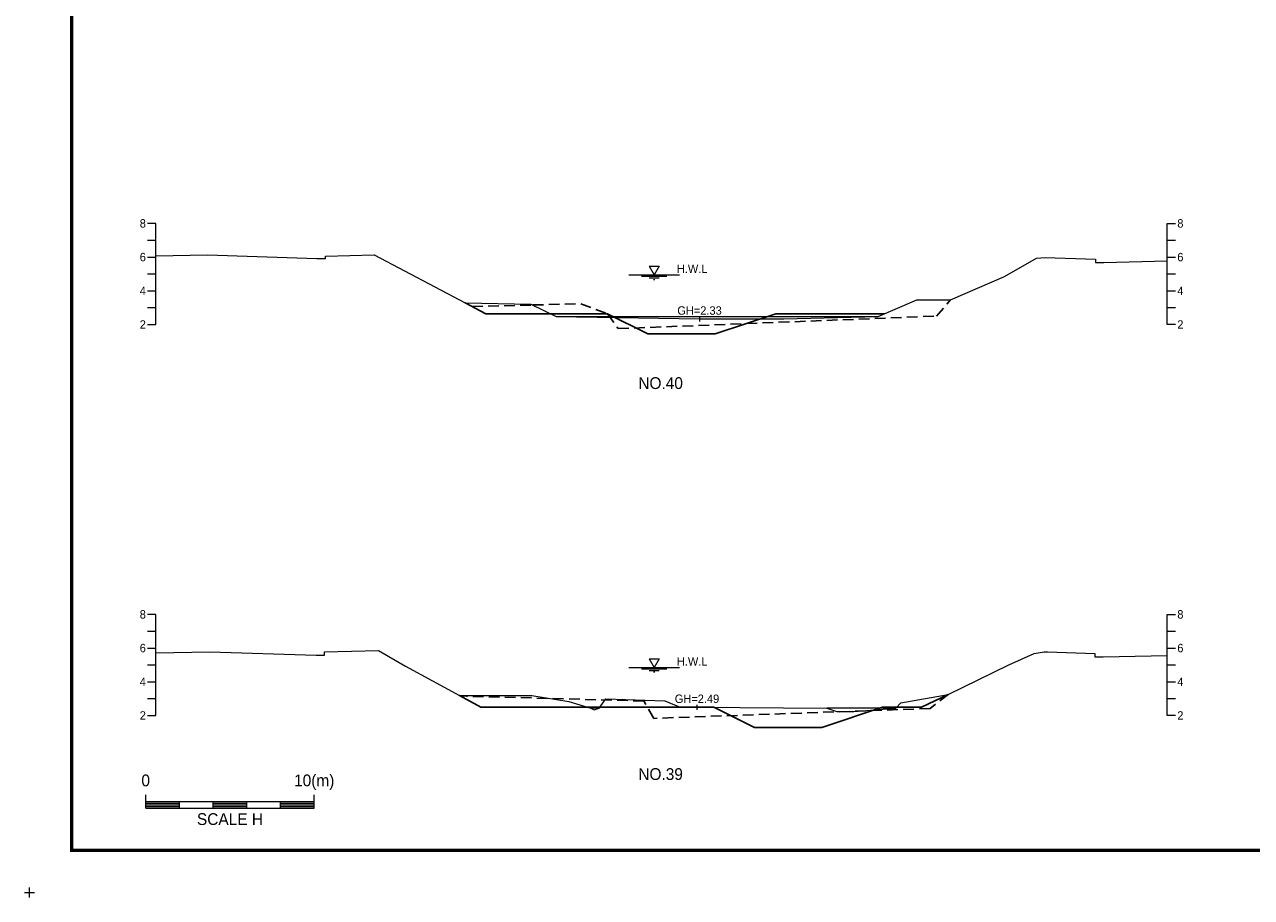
# Model space of a CAD drawing. Header units: metres. Extents: x 14497 to 21228, y -537 to 5153.
# Tile 8 of 40: x 15947 to 16675, y 1027 to 1545. Entities that reach past the tile are written whole.
import ezdxf
from ezdxf.enums import TextEntityAlignment as Align

# ---------------------------------------------------------------- set-up
doc = ezdxf.new("R2010")
doc.units = ezdxf.units.M
doc.linetypes.add('DASHED2', pattern=[9.525, 6.35, -3.175])
for name, color, linetype in [('96년횡단', 160, 'DASHED2'), ('BOX', 6, 'CONTINUOUS'), ('DT2', 7, 'CONTINUOUS'), ('SWL', 7, 'CONTINUOUS'), ('계획', 6, 'CONTINUOUS')]:
    doc.layers.add(name, color=color, linetype=linetype)
for name, color, linetype, lineweight in [('DT1', 3, 'CONTINUOUS', 0), ('GT1', 2, 'CONTINUOUS', 0), ('LT1', 4, 'CONTINUOUS', 0), ('ST1', 7, 'CONTINUOUS', 0)]:
    doc.layers.add(name, color=color, linetype=linetype, lineweight=lineweight)
doc.styles.get("Standard").update_dxf_attribs({"font": 'Gulim.ttf'})

# ---------------------------------------------------------------- blocks, each defined once
blk = doc.blocks.new('SWL')
at = {"layer": 'LT1'}
for p, q in [((-15, 0), (15, 0)), ((-3, 5.2), (3, 5.2)), ((-3, 5.2), (0, 0)), ((3, 5.2), (0, 0)), ((-7.5, -0.9), (7.5, -0.9)), ((-3, -1.8), (3, -1.8)), ((-0.38, -2.7), (0.38, -2.7))]:
    blk.add_line(p, q, dxfattribs=at)

msp = doc.modelspace()

# ---------------------------------------------------------------- linework, layer by layer
at = {"layer": '96년횡단'}
for points in [[(16208.5, 1379.8), (16212.52, 1377.68), (16248.57, 1378.58), (16277.01, 1379.31), (16292.86, 1373.42), (16299.28, 1364.54), (16488.03, 1372), (16496.5, 1381.6)], [(16495, 1147.5), (16484.28, 1139.12), (16320.39, 1133.28), (16314.5, 1143.6), (16209.29, 1146.45), (16205, 1146.8)]]:
    msp.add_lwpolyline(points, dxfattribs=at)
at = {"layer": 'BOX', "const_width": 2}
msp.add_lwpolyline([(15975, 1055), (17375, 1055), (17375, 2035), (15975, 2035)], close=True, dxfattribs=at)
at = {"layer": 'DT1'}
for p, q in [((16262.5, 1371.8), (16453.5, 1371.8)), ((16288, 1139.4), (16283, 1139.4)), ((16464, 1139.4), (16423, 1139.4))]:
    msp.add_line(p, q, dxfattribs=at)
at = {"layer": 'GT1'}
for points in [[(16025, 1407.72), (16055.5, 1408.3), (16120.5, 1406.1), (16125.5, 1406.1), (16125.5, 1407.6), (16154.5, 1408.3), (16208.5, 1379.8), (16247.5, 1379.1), (16262.5, 1371.8), (16347.5, 1370.3), (16397.5, 1370.3), (16453.5, 1371.8), (16476.5, 1381.6), (16496.5, 1381.6), (16528.5, 1395.5), (16547.5, 1406.3), (16552.5, 1406.8), (16582.5, 1405.8), (16582.5, 1403.8), (16587.5, 1403.8), (16625, 1404.84)], [(16347.5, 1371.8), (16347.5, 1368.8)], [(16347.5, 1371.8), (16347.5, 1368.8)], [(16025, 1172.13), (16057, 1172.8), (16120, 1170.7), (16125, 1170.7), (16125, 1172.7), (16157, 1173.6), (16173, 1164.2), (16205, 1146.8), (16248, 1146.9), (16270, 1143.2), (16283, 1139.4), (16285, 1138.4), (16288, 1139.4), (16292, 1144.8), (16327, 1143.7), (16335, 1140.4), (16346, 1139.9), (16423, 1139.4), (16429, 1137.4), (16439, 1137.4), (16464, 1139.4), (16467, 1142.5), (16495, 1147.5), (16531, 1165), (16546, 1171.7), (16552, 1172.7), (16554, 1172.7), (16582, 1171.7), (16582, 1169.7), (16587, 1169.7), (16625, 1170.54)], [(16346, 1141.4), (16346, 1138.4)], [(16346, 1141.4), (16346, 1138.4)]]:
    msp.add_lwpolyline(points, dxfattribs=at)
at = {"layer": 'LT1'}
for p, q in [((15947, 1030), (15953, 1030)), ((15947, 1030), (15953, 1030)), ((15947, 1030), (15953, 1030)), ((15947, 1030), (15953, 1030)), ((15950, 1027), (15950, 1033)), ((15950, 1027), (15950, 1033)), ((15950, 1027), (15950, 1033)), ((15950, 1027), (15950, 1033))]:
    msp.add_line(p, q, dxfattribs=at)
at = {"layer": 'ST1'}
for p, q in [((16025, 1427), (16020, 1427)), ((16025, 1367), (16025, 1427)), ((16625, 1367), (16625, 1427)), ((16625, 1427), (16630, 1427)), ((16020, 1417), (16025, 1417)), ((16625, 1417), (16630, 1417)), ((16020, 1407), (16025, 1407)), ((16625, 1407), (16630, 1407)), ((16020, 1397), (16025, 1397)), ((16625, 1397), (16630, 1397)), ((16020, 1387), (16025, 1387)), ((16625, 1387), (16630, 1387)), ((16020, 1377), (16025, 1377)), ((16625, 1377), (16630, 1377)), ((16020, 1367), (16025, 1367)), ((16630, 1367), (16625, 1367)), ((16025, 1195), (16020, 1195)), ((16025, 1135), (16025, 1195)), ((16625, 1135), (16625, 1195)), ((16625, 1195), (16630, 1195)), ((16020, 1185), (16025, 1185)), ((16625, 1185), (16630, 1185)), ((16020, 1175), (16025, 1175)), ((16625, 1175), (16630, 1175)), ((16020, 1165), (16025, 1165)), ((16625, 1165), (16630, 1165)), ((16020, 1155), (16025, 1155)), ((16625, 1155), (16630, 1155)), ((16020, 1145), (16025, 1145)), ((16625, 1145), (16630, 1145)), ((16020, 1135), (16025, 1135)), ((16630, 1135), (16625, 1135)), ((16018.89, 1080), (16018.89, 1088)), ((16118.89, 1080), (16118.89, 1088)), ((16018.89, 1084), (16118.89, 1084)), ((16018.89, 1083), (16038.89, 1083)), ((16018.89, 1082), (16038.89, 1082)), ((16018.89, 1081), (16038.89, 1081)), ((16018.89, 1080), (16118.89, 1080)), ((16038.89, 1080), (16038.89, 1084)), ((16058.89, 1080), (16058.89, 1084)), ((16058.89, 1083), (16078.89, 1083)), ((16058.89, 1082), (16078.89, 1082)), ((16058.89, 1081), (16078.89, 1081)), ((16078.89, 1080), (16078.89, 1084)), ((16098.89, 1080), (16098.89, 1084)), ((16098.89, 1083), (16118.89, 1083)), ((16098.89, 1082), (16118.89, 1082)), ((16098.89, 1081), (16118.89, 1081))]:
    msp.add_line(p, q, dxfattribs=at)
at = {"layer": '계획'}
for points in [[(16208.5, 1379.8), (16220.66, 1373.38), (16292.82, 1373.38), (16316.82, 1361.38), (16356.82, 1361.38), (16392.82, 1373.38), (16457.21, 1373.38)], [(16205, 1146.8), (16217.76, 1139.86), (16356.05, 1139.86), (16380.05, 1127.86), (16420.05, 1127.86), (16456.05, 1139.86), (16479.28, 1139.86), (16495, 1147.5)]]:
    msp.add_lwpolyline(points, dxfattribs=at)

# ---------------------------------------------------------------- block references
at = {"layer": 'SWL'}
for p in [(16320.64, 1396.5), (16320.64, 1163.5)]:
    msp.add_blockref('SWL', p, dxfattribs=at)

# ---------------------------------------------------------------- texts
at = {"layer": 'DT1'}
for s, p in [('8', (16019, 1427)), ('6', (16019, 1407)), ('4', (16019, 1387)), ('2', (16019, 1367)), ('8', (16019, 1195)), ('6', (16019, 1175)), ('4', (16019, 1155)), ('2', (16019, 1135))]:
    msp.add_text(s, height=5, dxfattribs=at).set_placement(p, align=Align.MIDDLE_RIGHT)
for s, p in [('8', (16631, 1427)), ('6', (16631, 1407)), ('4', (16631, 1387)), ('2', (16631, 1367)), ('8', (16631, 1195)), ('6', (16631, 1175)), ('4', (16631, 1155)), ('2', (16631, 1135))]:
    msp.add_text(s, height=5, dxfattribs=at).set_placement(p, align=Align.MIDDLE_LEFT)
for s, p in [('GH=2.33', (16347.5, 1375.3)), ('GH=2.33', (16347.5, 1375.3)), ('GH=2.49', (16346, 1144.9)), ('GH=2.49', (16346, 1144.9))]:
    msp.add_text(s, height=5, dxfattribs=at).set_placement(p, align=Align.MIDDLE_CENTER)
for s, p in [('0', (16018.89, 1090.86)), ('10(m)', (16118.89, 1090.86))]:
    msp.add_text(s, height=7, dxfattribs=at).set_placement(p, align=Align.BOTTOM_CENTER)
msp.add_text('SCALE H', height=7, dxfattribs=at).set_placement((16068.89, 1077), align=Align.TOP_CENTER)
at = {"layer": 'DT2'}
for s, p in [('NO.40', (16324.41, 1332.22)), ('NO.39', (16324.41, 1100.22))]:
    msp.add_text(s, height=7, dxfattribs=at).set_placement(p, align=Align.MIDDLE_CENTER)
at = {"layer": 'LT1'}
for p in [(16343.14, 1400.08), (16343.14, 1167.08)]:
    msp.add_text('H.W.L', height=5, dxfattribs=at).set_placement(p, align=Align.MIDDLE_CENTER)

doc.saveas('drawing.dxf')
